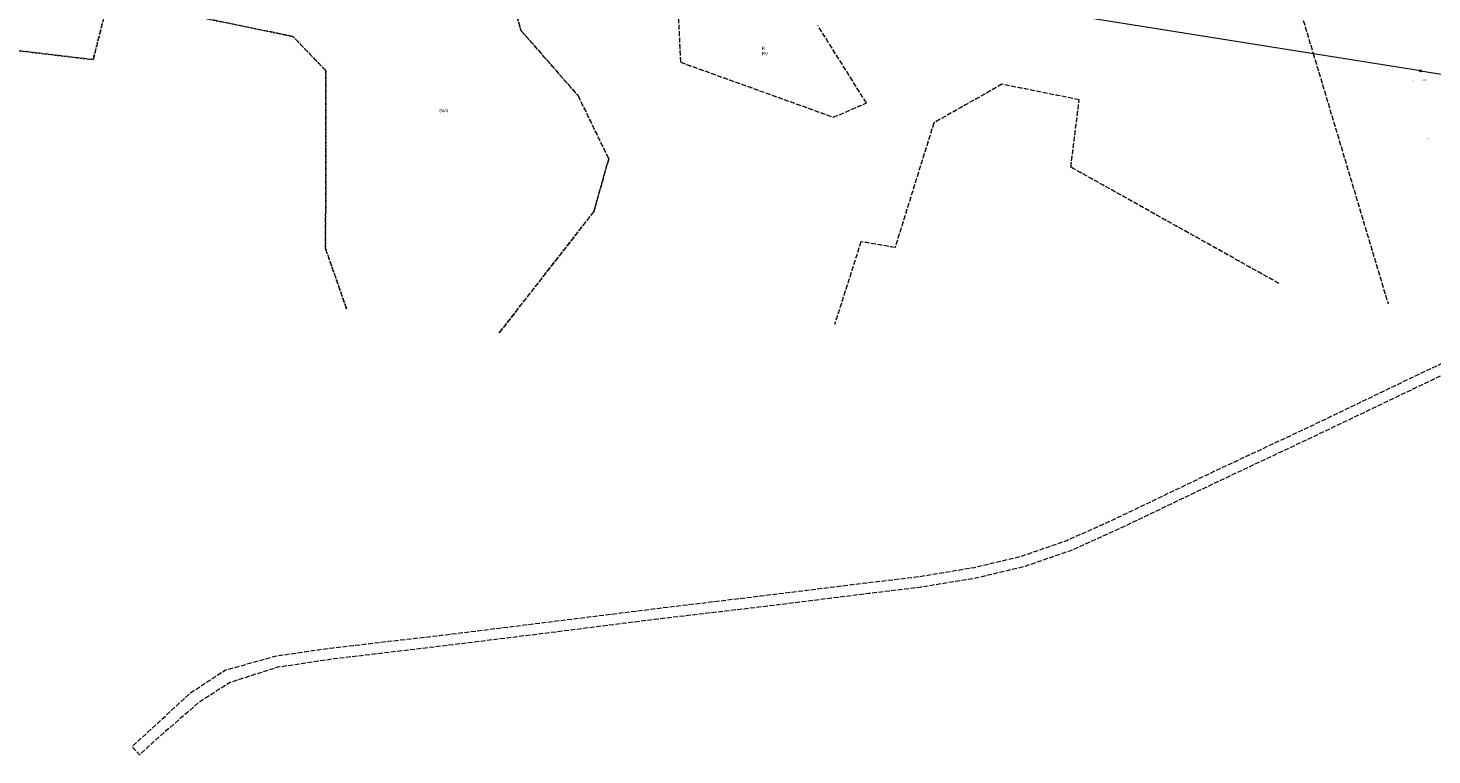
# Model space of a CAD drawing. Header units: inches. Extents: x 6497603 to 6502483, y 5925790 to 5934357.
# Tile 61 of 256: x 6500124 to 6500776, y 5925790 to 5926127. Entities that reach past the tile are written whole.
import ezdxf
from ezdxf.enums import TextEntityAlignment as Align

# ---------------------------------------------------------------- set-up
doc = ezdxf.new("R2010")
doc.units = ezdxf.units.IN
doc.header["$MEASUREMENT"] = 0
for name, pattern in [('2.25_0.75', [3, 2.25, -0.75]), ('219-1000', [0, 0]), ('egkk-1000', [3, 2.25, -0.75]), ('egug-1000', [1.5, 0.75, -0.75])]:
    doc.linetypes.add(name, pattern=pattern)
for name, color, linetype in [('202-punkt graniczny', 7, 'Continuous'), ('209-oznaczenie konturu klasyfikacyjnego', 7, 'Continuous'), ('210-oznaczenie konturu użytku gruntowego', 7, 'Continuous'), ('211-numer działki ewidencyjnej', 7, 'Continuous'), ('217-kontur klasyfikacyjny', 7, 'Continuous'), ('218-kontur użytku gruntowego', 7, 'Continuous'), ('219-działka ewidencyjna', 7, 'Continuous'), ('jezdnia', 7, 'Continuous'), ('pikieta naturalna', 7, 'Continuous'), ('pikieta naturalna-Atr2', 7, 'Continuous')]:
    doc.layers.add(name, color=color, linetype=linetype)
doc.styles.get("Standard").update_dxf_attribs({"font": 'arial.ttf'})

# ---------------------------------------------------------------- blocks, each defined once
blk = doc.blocks.new('202')
at = {"color": 0, "linetype": 'Continuous', "lineweight": 0}
blk.add_circle((0, 0), 0.4, dxfattribs=at)
blk = doc.blocks.new('PW01')
at = {"linetype": 'Continuous', "lineweight": 13}
h = blk.add_hatch(color=0, dxfattribs=at)
edge = h.paths.add_edge_path()
edge.add_arc((0, 0), 0.18, 0, 360)

msp = doc.modelspace()

# ---------------------------------------------------------------- linework, layer by layer
at = {"layer": '217-kontur klasyfikacyjny', "color": 3, "linetype": 'egkk-1000', "lineweight": 18, "flags": 128}
for points in [[(6500338.6, 5926175.9), (6500352.86, 5926125.7)], [(6500707.34, 5926159.06), (6500720.55, 5926114.92)], [(6500161.52, 5926140.57), (6500154.3, 5926112.15)], [(6500247.06, 5926122.86), (6500161.52, 5926140.57)], [(6500425.47, 5926140.31), (6500426.92, 5926110.95)], [(6500262.35, 5926106.97), (6500247.06, 5926122.86)], [(6500352.86, 5926125.7), (6500379.35, 5926095.45)], [(6500513.18, 5926092.04), (6500490.59, 5926128.04)], [(6500154.3, 5926112.15), (6500119.95, 5926116.25)], [(6500426.92, 5926110.95), (6500497.9, 5926085.42)], [(6500720.55, 5926114.92), (6500755.26, 5925998.87)], [(6500262.19, 5926024.45), (6500262.35, 5926106.97)], [(6500576.06, 5926100.73), (6500544.49, 5926082.85)], [(6500611.92, 5926093.53), (6500576.06, 5926100.73)], [(6500379.35, 5926095.45), (6500393.58, 5926066.16)], [(6500497.9, 5926085.42), (6500513.18, 5926092.04)], [(6500608.06, 5926062.28), (6500611.92, 5926093.53)], [(6500544.49, 5926082.85), (6500526.46, 5926024.99)], [(6500393.58, 5926066.16), (6500386.71, 5926041.71)], [(6500704.67, 5926008.29), (6500608.06, 5926062.28)], [(6500386.71, 5926041.71), (6500342.77, 5925985.43)], [(6500510.64, 5926027.67), (6500498.41, 5925989.22)], [(6500526.46, 5926024.99), (6500510.64, 5926027.67)], [(6500271.96, 5925996.41), (6500262.19, 5926024.45)]]:
    msp.add_lwpolyline(points, dxfattribs=at)
at = {"layer": '218-kontur użytku gruntowego', "color": 3, "linetype": 'egug-1000', "lineweight": 18, "flags": 128}
for points in [[(6500352.86, 5926125.7), (6500338.6, 5926175.9)], [(6500707.34, 5926159.06), (6500720.55, 5926114.92)], [(6500154.3, 5926112.15), (6500161.52, 5926140.57)], [(6500161.52, 5926140.57), (6500247.06, 5926122.86)], [(6500425.47, 5926140.31), (6500426.92, 5926110.95)], [(6500247.06, 5926122.86), (6500262.35, 5926106.97)], [(6500379.35, 5926095.45), (6500352.86, 5926125.7)], [(6500513.18, 5926092.04), (6500490.59, 5926128.04)], [(6500119.95, 5926116.25), (6500154.3, 5926112.15)], [(6500426.92, 5926110.95), (6500497.9, 5926085.42)], [(6500720.55, 5926114.92), (6500755.26, 5925998.87)], [(6500262.35, 5926106.97), (6500262.19, 5926024.45)], [(6500576.06, 5926100.73), (6500544.49, 5926082.85)], [(6500611.92, 5926093.53), (6500576.06, 5926100.73)], [(6500393.58, 5926066.16), (6500379.35, 5926095.45)], [(6500497.9, 5926085.42), (6500513.18, 5926092.04)], [(6500608.06, 5926062.28), (6500611.92, 5926093.53)], [(6500544.49, 5926082.85), (6500526.46, 5926024.99)], [(6500386.71, 5926041.71), (6500393.58, 5926066.16)], [(6500704.67, 5926008.29), (6500608.06, 5926062.28)], [(6500342.77, 5925985.43), (6500386.71, 5926041.71)], [(6500510.64, 5926027.67), (6500498.41, 5925989.22)], [(6500526.46, 5926024.99), (6500510.64, 5926027.67)], [(6500262.19, 5926024.45), (6500271.96, 5925996.41)]]:
    msp.add_lwpolyline(points, dxfattribs=at)
at = {"layer": '219-działka ewidencyjna', "color": 3, "linetype": '219-1000', "lineweight": 18, "flags": 128}
for points in [[(6500770.33, 5926106.97), (6500469.86, 5926154.94)], [(6500770.33, 5926106.97), (6500978.94, 5926073.8)]]:
    msp.add_lwpolyline(points, dxfattribs=at)
at = {"layer": 'jezdnia', "color": 7, "linetype": '2.25_0.75', "lineweight": 18, "flags": 128}
msp.add_lwpolyline([(6500179.55, 5925799.94), (6500199.55, 5925818.37), (6500215.44, 5925828.81), (6500238.69, 5925835.37), (6500262.2, 5925838.79), (6500265.78, 5925839.26), (6500275, 5925840.3), (6500291.54, 5925842.25), (6500315.09, 5925844.94), (6500364.69, 5925851.09), (6500414.26, 5925857.3), (6500463.98, 5925863.29), (6500513.52, 5925869.43), (6500537.52, 5925872.27), (6500563.26, 5925876.56), (6500585.1, 5925881.74), (6500606.2, 5925889.05), (6500629.75, 5925899.64), (6500674.9, 5925921.27), (6500720.06, 5925942.42), (6500765.28, 5925964.15), (6500810.35, 5925985.5), (6500855.91, 5926007.49), (6500900.39, 5926029.3), (6500911.79, 5926035.13), (6500918.12, 5926032.65), (6500899.84, 5926023.45), (6500857.61, 5926002.61), (6500812.6, 5925981.06), (6500767.43, 5925959.52), (6500722.28, 5925937.95), (6500677.14, 5925916.71), (6500632.01, 5925895.14), (6500608.16, 5925884.35), (6500586.45, 5925876.9), (6500563.74, 5925871.49), (6500538.28, 5925867.3), (6500514.15, 5925864.38), (6500464.59, 5925858.2), (6500415.03, 5925852.38), (6500365.21, 5925846.06), (6500315.74, 5925839.94), (6500266.06, 5925834.05), (6500239.88, 5925830.17), (6500217.94, 5925823.16), (6500203.31, 5925813.83), (6500183.19, 5925796.36), (6500175.82, 5925789.52), (6500174.25, 5925791.21), (6500172.45, 5925793.42)], close=True, dxfattribs=at)

# ---------------------------------------------------------------- block references
at = {"layer": '202-punkt graniczny', "color": 7, "linetype": 'Continuous', "lineweight": 18}
msp.add_blockref('202', (6500770.33, 5926106.97), dxfattribs=at)
at = {"layer": 'pikieta naturalna', "color": 7, "linetype": 'Continuous', "lineweight": 13}
for p in [(6500766.89, 5926102.26), (6500774.16, 5926075.46)]:
    msp.add_blockref('PW01', p, dxfattribs=at)

# ---------------------------------------------------------------- texts
at = {"layer": '209-oznaczenie konturu klasyfikacyjnego', "color": 3, "linetype": 'Continuous', "lineweight": 18, "width": 0.79}
msp.add_text('RV', height=1.5, dxfattribs=at).set_placement((6500464.6, 5926115.72), align=Align.TOP_LEFT)
at = {"layer": '210-oznaczenie konturu użytku gruntowego', "color": 3, "linetype": 'Continuous', "lineweight": 18, "width": 0.79}
msp.add_text('R', height=1.5, dxfattribs=at).set_placement((6500464.61, 5926116.62))
at = {"layer": '211-numer działki ewidencyjnej', "color": 3, "linetype": 'Continuous', "lineweight": 18, "width": 0.79}
msp.add_text('84/4', height=1.5, dxfattribs=at).set_placement((6500314.98, 5926089.26), align=Align.TOP_LEFT)
at = {"layer": 'pikieta naturalna-Atr2', "color": 7, "width": 0.667}
msp.add_text('110.9', height=0.75, dxfattribs=at).set_placement((6500770.89, 5926102.26))

doc.saveas('drawing.dxf')
